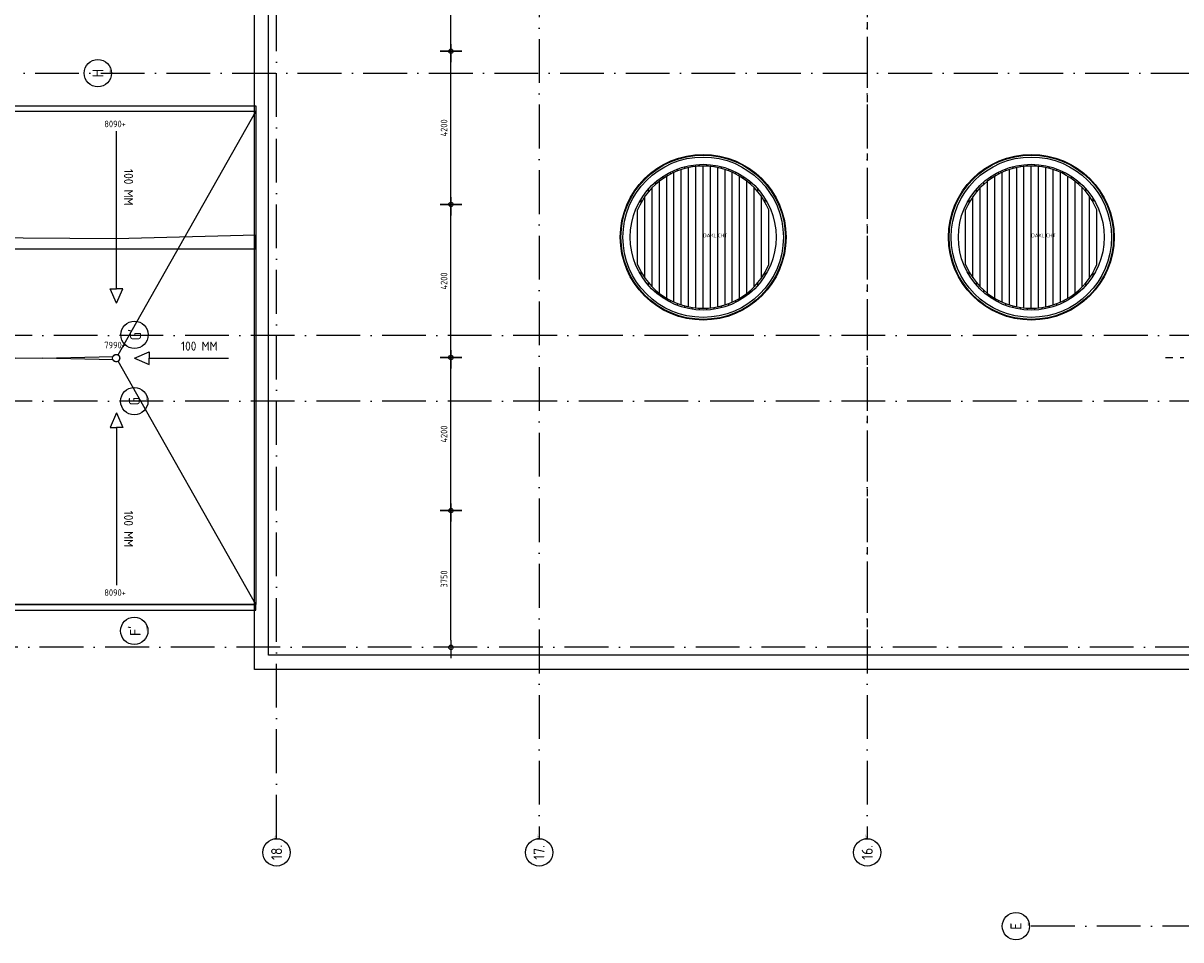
# Model space of a CAD drawing. Extents: x -9573 to 237800, y 0 to 168200.
# Tile 27 of 35: x 86109 to 117863, y 78206 to 103352. Entities that reach past the tile are written whole.
import ezdxf
from ezdxf.enums import TextEntityAlignment as Align

# ---------------------------------------------------------------- set-up
doc = ezdxf.new("R2010")
doc.units = 0
doc.header["$LTSCALE"] = 200
doc.linetypes.add('DASHDOT', pattern=[9, 6, -1.5, 0, -1.5])
doc.linetypes.add('HIDDEN', pattern=[2, 1, -1])
doc.layers.get('0').update_dxf_attribs({"linetype": 'CONTINUOUS'})
doc.layers.get('DEFPOINTS').update_dxf_attribs({"linetype": 'CONTINUOUS'})
for name, color, linetype in [('AL$1----_ALGEMEEN', 7, 'CONTINUOUS'), ('AL$1----_MAATVOERING', 7, 'CONTINUOUS'), ('AL$1----_TEKST', 7, 'CONTINUOUS'), ('AL$7----_STRAMIEN', 1, 'DASHDOT'), ('AL$8----_HULPLIJNEN', 2, 'CONTINUOUS'), ('AL27----_DAKEN', 7, 'CONTINUOUS'), ('AL27---_DAKAFSCHOT', 7, 'CONTINUOUS'), ('ALN-----_BLOCKNAAM', 2, 'CONTINUOUS')]:
    doc.layers.add(name, color=color, linetype=linetype)
doc.styles.get("Standard").update_dxf_attribs({"font": 'ISOCP'})
doc.dimstyles.new('018STIP100UIT', dxfattribs={"dimscale": 100, "dimtxt": 1.8, "dimasz": 2, "dimexe": 2, "dimexo": 3, "dimgap": 1, "dimtad": 1, "dimdec": 4, "dimrnd": 1, "dimtxsty": 'STANDARD', "dimblk": 'MSTR3', "dimblk1": 'MSTR3', "dimblk2": 'MSTR3', "dimsah": 1, "dimcen": 3, "dimdle": 1.25, "dimse1": 1, "dimse2": 1, "dimclrd": 256, "dimclre": 1, "dimclrt": 7, "dimazin": 3, "dimtfac": 0.75, "dimtdec": 4, "dimtix": 1, "dimtmove": 0, "dimatfit": 3, "dimtvp": 1.5, "dimtolj": 1, "dimtzin": 0})

# ---------------------------------------------------------------- blocks, each defined once
blk = doc.blocks.new('DAKLICHT')
at = {"layer": 'AL$1----_ALGEMEEN', "color": 1}
for points in [[(-500, 1885), (-500, 1936)], [(-400, -1909), (-400, 1909)], [(-300, 1927), (-300, 1977)], [(-200, -1940), (-200, 1940)], [(-100, 1947), (-100, 1997)], [(0, -1950), (0, 1950)], [(100, 1947), (100, 1997)], [(200, -1940), (200, 1940)], [(300, 1927), (300, 1977)], [(400, -1909), (400, 1909)], [(500, 1885), (500, 1936)], [(-1100, 1610), (-1100, 1670)], [(-1000, -1674), (-1000, 1674)], [(-900, 1730), (-900, 1786)], [(-800, -1778), (-800, 1778)], [(-700, 1820), (-700, 1873)], [(-600, -1855), (-600, 1855)], [(600, -1855), (600, 1855)], [(700, 1820), (700, 1873)], [(800, -1778), (800, 1778)], [(900, 1730), (900, 1786)], [(1000, -1674), (1000, 1674)], [(1100, 1610), (1100, 1670)], [(-1500, 1246), (-1500, 1323)], [(-1400, -1357), (-1400, 1357)], [(-1300, 1453), (-1300, 1520)], [(-1200, -1537), (-1200, 1537)], [(1200, -1537), (1200, 1537)], [(1300, 1453), (1300, 1520)], [(1400, -1357), (1400, 1357)], [(1500, 1246), (1500, 1323)], [(-1700, 955), (-1700, 1054)], [(-1600, -1115), (-1600, 1115)], [(1600, -1115), (1600, 1115)], [(1700, 955), (1700, 1054)], [(-1800, -750), (-1800, 750)], [(1800, -750), (1800, 750)], [(-1700, -1054), (-1700, -955)], [(-1500, -1323), (-1500, -1246)], [(1500, -1323), (1500, -1246)], [(1700, -1054), (1700, -955)], [(-1300, -1520), (-1300, -1453)], [(1300, -1520), (1300, -1453)], [(-1100, -1670), (-1100, -1610)], [(-900, -1786), (-900, -1730)], [(-700, -1873), (-700, -1820)], [(-500, -1936), (-500, -1885)], [(500, -1936), (500, -1885)], [(700, -1873), (700, -1820)], [(900, -1786), (900, -1730)], [(1100, -1670), (1100, -1610)], [(-300, -1977), (-300, -1927)], [(-100, -1997), (-100, -1947)], [(100, -1997), (100, -1947)], [(300, -1977), (300, -1927)]]:
    blk.add_lwpolyline(points, dxfattribs=at)
for radius in [2273, 2255, 2200, 2000]:
    blk.add_circle((0, 0), radius, dxfattribs=at)
for start, end in [(22.6199, 157.3801), (202.6199, 337.3801)]:
    blk.add_arc((0, 0), 1950, start, end, dxfattribs=at)
at = {"layer": 'ALN-----_BLOCKNAAM', "linetype": 'CONTINUOUS'}
blk.add_text('DAKLICHT', height=100, dxfattribs=at).set_placement((0, 0))
blk = doc.blocks.new('MSTR3')
at = {"color": 0, "linetype": 'CONTINUOUS'}
for p, q in [((-1, 0), (0, 0)), ((0, 1.5), (0, 0)), ((0, 0), (0, -1.5)), ((0, 0), (1.5, 0))]:
    blk.add_line(p, q, dxfattribs=at)
blk.add_circle((0, 0), 0.3, dxfattribs=at)
blk = doc.blocks.new('*D49')
at = {"linetype": 'BYBLOCK'}
blk.add_line((97843, 86430), (97843, 89780), dxfattribs=at)
at = {"layer": 'DEFPOINTS', "color": 0, "linetype": 'BYBLOCK'}
for p in [(97843, 89980), (101080, 89980), (100260, 86230)]:
    blk.add_point(p, dxfattribs=at)
at = {"linetype": 'BYBLOCK', "xscale": 200, "yscale": 200, "zscale": 200}
for p, rotation in [((97843, 89980), 90), ((97843, 86230), 270)]:
    blk.add_blockref('MSTR3', p, dxfattribs=dict(at, rotation=rotation))
at = {"color": 7, "linetype": 'BYBLOCK', "insert": (97653, 88105), "char_height": 180, "attachment_point": 5, "rotation": 90}
blk.add_mtext('\\A1;3750', dxfattribs=at)
blk = doc.blocks.new('*D50')
at = {"linetype": 'BYBLOCK'}
blk.add_line((97843, 90180), (97843, 93980), dxfattribs=at)
at = {"layer": 'DEFPOINTS', "color": 0, "linetype": 'BYBLOCK'}
for p in [(97843, 94180), (99080, 94180), (101080, 89980)]:
    blk.add_point(p, dxfattribs=at)
at = {"linetype": 'BYBLOCK', "xscale": 200, "yscale": 200, "zscale": 200}
for p, rotation in [((97843, 94180), 90), ((97843, 89980), 270)]:
    blk.add_blockref('MSTR3', p, dxfattribs=dict(at, rotation=rotation))
at = {"color": 7, "linetype": 'BYBLOCK', "insert": (97653, 92080), "char_height": 180, "attachment_point": 5, "rotation": 90}
blk.add_mtext('\\A1;4200', dxfattribs=at)
blk = doc.blocks.new('*D51')
at = {"linetype": 'BYBLOCK'}
blk.add_line((97843, 94380), (97843, 98180), dxfattribs=at)
at = {"layer": 'DEFPOINTS', "color": 0, "linetype": 'BYBLOCK'}
for p in [(97843, 98380), (101080, 98380), (99080, 94180)]:
    blk.add_point(p, dxfattribs=at)
at = {"linetype": 'BYBLOCK', "xscale": 200, "yscale": 200, "zscale": 200}
for p, rotation in [((97843, 98380), 90), ((97843, 94180), 270)]:
    blk.add_blockref('MSTR3', p, dxfattribs=dict(at, rotation=rotation))
at = {"color": 7, "linetype": 'BYBLOCK', "insert": (97653, 96280), "char_height": 180, "attachment_point": 5, "rotation": 90}
blk.add_mtext('\\A1;4200', dxfattribs=at)
blk = doc.blocks.new('*D52')
at = {"linetype": 'BYBLOCK'}
blk.add_line((97843, 98580), (97843, 102380), dxfattribs=at)
at = {"layer": 'DEFPOINTS', "color": 0, "linetype": 'BYBLOCK'}
for p in [(97843, 102580), (99080, 102580), (101080, 98380)]:
    blk.add_point(p, dxfattribs=at)
at = {"linetype": 'BYBLOCK', "xscale": 200, "yscale": 200, "zscale": 200}
for p, rotation in [((97843, 102580), 90), ((97843, 98380), 270)]:
    blk.add_blockref('MSTR3', p, dxfattribs=dict(at, rotation=rotation))
at = {"color": 7, "linetype": 'BYBLOCK', "insert": (97653, 100480), "char_height": 180, "attachment_point": 5, "rotation": 90}
blk.add_mtext('\\A1;4200', dxfattribs=at)
blk = doc.blocks.new('*D53')
at = {"linetype": 'BYBLOCK'}
blk.add_line((97843, 102780), (97843, 106580), dxfattribs=at)
at = {"layer": 'DEFPOINTS', "color": 0, "linetype": 'BYBLOCK'}
for p in [(97843, 106780), (101080, 106780), (99080, 102580)]:
    blk.add_point(p, dxfattribs=at)
at = {"linetype": 'BYBLOCK', "xscale": 200, "yscale": 200, "zscale": 200}
for p, rotation in [((97843, 106780), 90), ((97843, 102580), 270)]:
    blk.add_blockref('MSTR3', p, dxfattribs=dict(at, rotation=rotation))
at = {"color": 7, "linetype": 'BYBLOCK', "insert": (97653, 104680), "char_height": 180, "attachment_point": 5, "rotation": 90}
blk.add_mtext('\\A1;4200', dxfattribs=at)
blk = doc.blocks.new('AFSCHOT8')
at = {"layer": 'AL27----_DAKEN', "color": 1}
for points in [[(320, 15146), (320, 15300), (13830, 15300), (13830, 15146)], [(320, 1620), (320, 1466), (13830, 1466), (13830, 1620)]]:
    blk.add_lwpolyline(points, close=True, dxfattribs=at)
for points in [[(4152, 10287), (4152, 14608)], [(10010, 10287), (10010, 14608)], [(4152, 9887), (3976, 10287), (4152, 10287)], [(4152, 9887), (4329, 10287), (4152, 10287)], [(10010, 9887), (9834, 10287), (10010, 10287)], [(10010, 9887), (10186, 10287), (10010, 10287)], [(3256, 8383), (1079, 8383)], [(3656, 8383), (3256, 8559), (3256, 8383)], [(3656, 8383), (3256, 8207), (3256, 8383)], [(10504, 8383), (10904, 8559), (10904, 8383)], [(10504, 8383), (10904, 8207), (10904, 8383)], [(10904, 8383), (13081, 8383)], [(4152, 6879), (3976, 6479), (4152, 6479)], [(4152, 6879), (4329, 6479), (4152, 6479)], [(10010, 6879), (9834, 6479), (10010, 6479)], [(10010, 6879), (10186, 6479), (10010, 6479)], [(4152, 6479), (4152, 2158)], [(10010, 6479), (10010, 2158)]]:
    blk.add_lwpolyline(points, dxfattribs=at)
at = {"layer": 'AL27---_DAKAFSCHOT', "color": 1}
for points in [[(13830, 15146), (320, 15146), (4098, 8470, -0.424409), (4236, 8429), (7975, 8383), (9914, 8429, -0.424409), (10052, 8470)], [(320, 15146), (320, 1620), (4098, 8296, -0.270012), (4047, 8383, -0.270012), (4098, 8470)], [(13830, 15146), (13830, 1620), (10052, 8296, 0.270012), (10103, 8383, 0.270012), (10052, 8470)], [(10052, 8296, -0.424409), (9914, 8337), (7975, 8383), (4236, 8337, -0.424409), (4098, 8296), (320, 1620), (13830, 1620)]]:
    blk.add_lwpolyline(points, format="xyb", close=True, dxfattribs=at)
at = {"layer": 'AL27---_DAKAFSCHOT'}
for centre in [(4147, 8383), (10003, 8383)]:
    blk.add_circle(centre, 100, dxfattribs=at)
at = {"layer": 'AL$1----_TEKST', "color": 7, "insert": (3411, 15810), "char_height": 180, "width": 3599.63, "attachment_point": 1}
blk.add_mtext('b.k. dakrand 8400+', dxfattribs=at)
at = {"layer": 'AL$1----_TEKST', "color": 4, "char_height": 180, "width": 578.42, "attachment_point": 1}
for s, insert in [('8090+', (3817, 14897)), ('8090+', (9675, 14897)), ('7990+', (3817, 8831)), ('7990+', (9675, 8831)), ('8090+', (3817, 2041)), ('8090+', (9675, 2041))]:
    blk.add_mtext(s, dxfattribs=dict(at, insert=insert))
at = {"layer": 'AL27----_DAKEN', "color": 1, "char_height": 250, "width": 1902.82, "rotation": 270}
for insert, attachment_point in [((4608, 13569), 1), ((10466, 13569), 1), ((4608, 3197), 3), ((10466, 3197), 3)]:
    blk.add_mtext('100 MM', dxfattribs=dict(at, insert=insert, attachment_point=attachment_point))
at = {"layer": 'AL27----_DAKEN', "color": 1, "char_height": 250, "width": 1902.82}
for insert, attachment_point in [((1379, 8838), 1), ((12781, 8838), 3)]:
    blk.add_mtext('100 MM', dxfattribs=dict(at, insert=insert, attachment_point=attachment_point))
at = {"layer": 'ALN-----_BLOCKNAAM', "linetype": 'CONTINUOUS'}
blk.add_text('AFSCHOT8', height=100, dxfattribs=at).set_placement((0, 0))
blk = doc.blocks.new('1010')
at = {"layer": 'AL$7----_STRAMIEN', "color": 7, "linetype": 'CONTINUOUS'}
blk.add_circle((0, 750), 750, dxfattribs=at)
at = {"layer": 'ALN-----_BLOCKNAAM', "linetype": 'CONTINUOUS'}
blk.add_text('1010', height=100, dxfattribs=at).set_placement((0, 0))
blk = doc.blocks.new('1011')
at = {"layer": 'AL$7----_STRAMIEN', "color": 7, "linetype": 'CONTINUOUS'}
blk.add_circle((-750, 0), 750, dxfattribs=at)
at = {"layer": 'ALN-----_BLOCKNAAM', "linetype": 'CONTINUOUS'}
blk.add_text('1011', height=100, dxfattribs=at).set_placement((0, 0))

msp = doc.modelspace()

# ---------------------------------------------------------------- linework, layer by layer
at = {"layer": 'AL$7----_STRAMIEN', "color": 1}
for points in [[(93060.29813, 80980.58036), (93060.29813, 124517.90623)], [(100260.29813, 124517.90623), (100260.29813, 80980.58036)], [(109260.29813, 124517.90623), (109260.29813, 80980.58036)], [(-5367.20421, 101980.58036), (233965.12151, 101980.58036)], [(233960.29813, 94780.58036), (-5367.20421, 94780.58036)], [(233960.29813, 92980.58036), (-5367.20421, 92980.58036)], [(233568.74068, 86230.58036), (-2089.62728, 86230.58036)], [(188760.29813, 78580.58036), (138360.29813, 78580.58036), (113714.55487, 78580.58036)]]:
    msp.add_lwpolyline(points, dxfattribs=at)
at = {"layer": 'AL$7----_STRAMIEN', "color": 7, "linetype": 'CONTINUOUS'}
msp.add_circle((89161.13973, 94804.96113), 375, dxfattribs=at)
at = {"layer": 'AL$8----_HULPLIJNEN'}
msp.add_lwpolyline([(78979.76887, 97159.62711), (92490.29813, 97159.62711), (92490.29813, 97539.62711), (88662.66581, 97439.62711), (84829.85711, 97467.62711), (81007.40119, 97439.62711), (78979.76887, 97539.62711)], close=True, dxfattribs=at)
at = {"layer": 'AL27----_DAKEN', "color": 1}
for points in [[(118190.79806, 85620.58036), (92450.29813, 85620.58036), (92450.29813, 119990.58036), (126070.29813, 119990.58036), (126070.29813, 102300.58035)], [(118190.79806, 86010.58036), (92840.29813, 86010.58036), (92840.29813, 119600.58036), (125680.29813, 119600.58036), (125680.29813, 102300.58035)]]:
    msp.add_lwpolyline(points, dxfattribs=at)
at = {"layer": 'AL27----_DAKEN', "color": 1, "linetype": 'HIDDEN'}
for points in [[(109260.29813, 119380.40396), (109260.29813, 85780.40396)], [(117440.29813, 94180.40396), (117940.29813, 94180.40396)]]:
    msp.add_lwpolyline(points, dxfattribs=at)

# ---------------------------------------------------------------- block references
at = {"layer": 'AL$1----_ALGEMEEN'}
for p in [(104760.29813, 97480.40396), (113760.29813, 97480.40396)]:
    msp.add_blockref('DAKLICHT', p, dxfattribs=at)
at = {"layer": 'AL$7----_STRAMIEN'}
ref = msp.add_blockref('1010', (88532.77494, 101980.58035), dxfattribs=dict(at, xscale=0.5, yscale=0.5, zscale=0.5, rotation=90))
ref.add_attrib('STR-NAAM', 'H', dxfattribs={"color": 3, "linetype": 'CONTINUOUS', "height": 300, "rotation": 90}).set_placement((88157.77494, 101980.58035), align=Align.MIDDLE)
ref = msp.add_blockref('1010', (89532.77494, 92980.58035), dxfattribs=dict(at, xscale=0.5, yscale=0.5, zscale=0.5, rotation=90))
ref.add_attrib('STR-NAAM', 'G', dxfattribs={"color": 3, "linetype": 'CONTINUOUS', "height": 300, "rotation": 90}).set_placement((89157.77494, 92980.58035), align=Align.MIDDLE)
ref = msp.add_blockref('1010', (89532.77494, 86680.58035), dxfattribs=dict(at, xscale=0.5, yscale=0.5, zscale=0.5, rotation=90))
ref.add_attrib('STR-NAAM', "F'", dxfattribs={"color": 3, "linetype": 'CONTINUOUS', "height": 300, "rotation": 90}).set_placement((89157.77494, 86680.58035), align=Align.MIDDLE)
ref = msp.add_blockref('1011', (93060.29813, 80980.58036), dxfattribs=dict(at, xscale=0.5, yscale=0.5, zscale=0.5, rotation=90))
ref.add_attrib('STR-NAAM', '18.', dxfattribs={"color": 3, "linetype": 'CONTINUOUS', "height": 300, "rotation": 90}).set_placement((93060.29813, 80605.58036), align=Align.MIDDLE)
ref = msp.add_blockref('1011', (100260.29813, 80980.58036), dxfattribs=dict(at, xscale=0.5, yscale=0.5, zscale=0.5, rotation=90))
ref.add_attrib('STR-NAAM', '17.', dxfattribs={"color": 3, "linetype": 'CONTINUOUS', "height": 300, "rotation": 90}).set_placement((100260.29813, 80605.58036), align=Align.MIDDLE)
ref = msp.add_blockref('1011', (109260.29813, 80980.58036), dxfattribs=dict(at, xscale=0.5, yscale=0.5, zscale=0.5, rotation=90))
ref.add_attrib('STR-NAAM', '16.', dxfattribs={"color": 3, "linetype": 'CONTINUOUS', "height": 300, "rotation": 90}).set_placement((109260.29813, 80605.58036), align=Align.MIDDLE)
ref = msp.add_blockref('1010', (113714.55487, 78580.58036), dxfattribs=dict(at, xscale=0.5, yscale=0.5, zscale=0.5, rotation=90))
ref.add_attrib('STR-NAAM', 'E', dxfattribs={"color": 3, "linetype": 'CONTINUOUS', "height": 300, "rotation": 90}).set_placement((113339.55487, 78580.58036), align=Align.MIDDLE)
at = {"layer": 'AL$8----_HULPLIJNEN'}
msp.add_blockref('AFSCHOT8', (78660.12166, 85780.40396), dxfattribs=at)

# ---------------------------------------------------------------- texts
at = {"layer": 'AL$7----_STRAMIEN', "color": 3, "linetype": 'CONTINUOUS'}
msp.add_attdef("G'", text='A', height=300, rotation=90, dxfattribs=at).set_placement((89161.13973, 94804.96113), align=Align.MIDDLE)

# ---------------------------------------------------------------- dimensions: what is measured, and where the dimension line sits
at = {"layer": 'AL$1----_MAATVOERING', "color": 1}
for base, p1, p2, picture, middle in [((97842.70582, 106780.40396), (99080.29813, 102580.40396), (101080.29813, 106780.40396), '*D53', (97652.6881, 104680.40396)), ((97842.70582, 102580.40396), (101080.29813, 98380.40396), (99080.29813, 102580.40396), '*D52', (97652.6881, 100480.40396)), ((97842.70582, 98380.40396), (99080.29813, 94180.40396), (101080.29813, 98380.40396), '*D51', (97652.6881, 96280.40396)), ((97842.70582, 94180.40396), (101080.29813, 89980.40396), (99080.29813, 94180.40396), '*D50', (97652.6881, 92080.40396)), ((97842.70582, 89980.40396), (100260.29813, 86230.40396), (101080.29813, 89980.40396), '*D49', (97652.70582, 88105.40396))]:
    dim = msp.add_linear_dim(base=base, p1=p1, p2=p2, angle=90, dimstyle='018STIP100UIT', dxfattribs=at)
    dim.commit()
    dim.dimension.update_dxf_attribs({"geometry": picture, "text_midpoint": middle})

doc.saveas('drawing.dxf')
